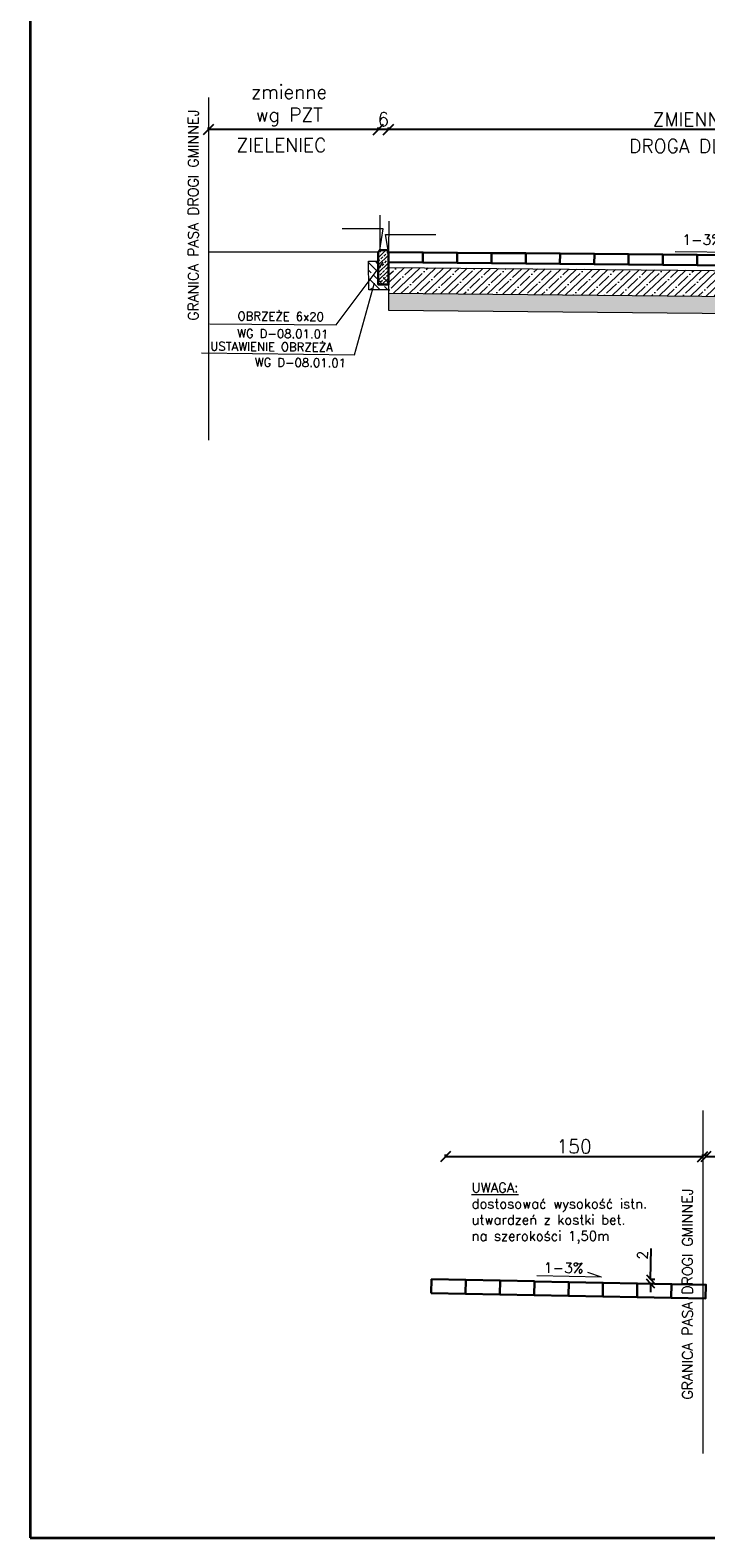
# Model space of a CAD drawing. Header units: metres. Extents: x 8462340 to 8469377, y 5710371 to 5712927.
# Tile 1 of 31: x 8462340 to 8462734, y 5710371 to 5711250. Entities that reach past the tile are written whole.
import ezdxf

# ---------------------------------------------------------------- set-up
doc = ezdxf.new("R2010")
doc.units = ezdxf.units.M
doc.linetypes.add('4003', pattern=[3, 2, -1])
for name, color, linetype, lineweight in [('dim', 7, 'Continuous', 5), ('opisy do przekrojów', 1, 'Continuous', 5), ('PODRYS', 2, 'Continuous', 5)]:
    doc.layers.add(name, color=color, linetype=linetype, lineweight=lineweight)
doc.layers.add('GRANICA PASA', color=184, linetype='Continuous')
doc.styles.get("Standard").update_dxf_attribs({"font": 'simplex.shx'})
doc.dimstyles.new('drogi', dxfattribs={"dimtxt": 2, "dimasz": 1, "dimexe": 0.18, "dimexo": 0.0625, "dimgap": 0.5, "dimtad": 1, "dimdec": 1, "dimzin": 0, "dimdsep": 46, "dimtxsty": 'Standard', "dimblk": 'OBLIQUE', "dimcen": 0.09, "dimaunit": 1, "dimadec": 0, "dimazin": 0, "dimtfac": 1, "dimtdec": 1, "dimtofl": 0, "dimtmove": 0, "dimatfit": 3, "dimfxl": 1, "dimtolj": 1, "dimtzin": 0, "dimarcsym": 0})
doc.dimstyles.new('ISO-25', dxfattribs={"dimtxt": 2.5, "dimasz": 2.5, "dimexe": 1.25, "dimexo": 0.625, "dimtad": 1, "dimtxsty": 'Standard', "dimcen": 2.5, "dimadec": 0, "dimazin": 0, "dimtfac": 1, "dimtmove": 0, "dimatfit": 3, "dimfxl": 1, "dimarcsym": 0})

# ---------------------------------------------------------------- blocks, each defined once
blk = doc.blocks.new('_Oblique')
at = {"color": 0, "linetype": 'ByBlock', "lineweight": -2}
blk.add_line((-0.5, -0.5), (0.5, 0.5), dxfattribs=at)
blk = doc.blocks.new('*D9427')
at = {"color": 0, "lineweight": -2, "transparency": 16777216}
for p, q in [((8462733.95, 5710592.82), (8462733.95, 5710594.45)), ((8462748.95, 5710593.2), (8462733.95, 5710593.2)), ((8462748.95, 5710593.05), (8462748.95, 5710594.45))]:
    blk.add_line(p, q, dxfattribs=at)
at = {"layer": 'Defpoints', "color": 0, "lineweight": 20, "transparency": 16777216}
for p in [(8462733.95, 5710593.2), (8462748.95, 5710526.54, 543.23), (8462733.95, 5710515.08, 543.23)]:
    blk.add_point(p, dxfattribs=at)
at = {"color": 0, "lineweight": -2, "transparency": 16777216, "xscale": 6, "yscale": 6, "zscale": 6, "rotation": 180}
blk.add_blockref('_Oblique', (8462733.95, 5710593.2), dxfattribs=at)
at = {"color": 0, "lineweight": -2, "transparency": 16777216, "xscale": 6, "yscale": 6, "zscale": 6}
blk.add_blockref('_Oblique', (8462748.95, 5710593.2), dxfattribs=at)
at = {"color": 0, "transparency": 16777216, "insert": (8462745.95, 5710599.2), "char_height": 8, "attachment_point": 5}
blk.add_mtext('15', dxfattribs=at)
blk = doc.blocks.new('*D9428')
at = {"color": 0, "lineweight": -2, "transparency": 16777216}
for p, q in [((8462582.13, 5710593.22), (8462582.13, 5710594.45)), ((8462732.13, 5710593.2), (8462582.13, 5710593.2)), ((8462732.13, 5710593), (8462732.13, 5710594.45))]:
    blk.add_line(p, q, dxfattribs=at)
at = {"layer": 'Defpoints', "color": 0, "lineweight": 20, "transparency": 16777216}
for p in [(8462582.13, 5710593.2), (8462582.13, 5710534.57, 543.23), (8462732.13, 5710523.97, 543.23)]:
    blk.add_point(p, dxfattribs=at)
at = {"color": 0, "lineweight": -2, "transparency": 16777216, "xscale": 6, "yscale": 6, "zscale": 6, "rotation": 180}
blk.add_blockref('_Oblique', (8462582.13, 5710593.2), dxfattribs=at)
at = {"color": 0, "lineweight": -2, "transparency": 16777216, "xscale": 6, "yscale": 6, "zscale": 6}
blk.add_blockref('_Oblique', (8462732.13, 5710593.2), dxfattribs=at)
at = {"color": 0, "transparency": 16777216, "insert": (8462657.13, 5710599.2), "char_height": 8, "attachment_point": 5}
blk.add_mtext('150', dxfattribs=at)
blk = doc.blocks.new('*D9435')
at = {"color": 0, "lineweight": -2, "transparency": 16777216}
for p, q in [((8462548.85, 5711192.05), (8462548.85, 5711193.54)), ((8462948.91, 5711192.29), (8462548.85, 5711192.29)), ((8462948.91, 5711191.86), (8462948.91, 5711193.54))]:
    blk.add_line(p, q, dxfattribs=at)
at = {"layer": 'Defpoints', "color": 0, "lineweight": 20, "transparency": 16777216}
for p in [(8462548.85, 5711192.29), (8462548.85, 5711120.85, 543.23), (8462948.91, 5711111.48, 543.23)]:
    blk.add_point(p, dxfattribs=at)
at = {"color": 0, "lineweight": -2, "transparency": 16777216, "xscale": 6, "yscale": 6, "zscale": 6, "rotation": 180}
blk.add_blockref('_Oblique', (8462548.85, 5711192.29), dxfattribs=at)
at = {"color": 0, "lineweight": -2, "transparency": 16777216, "xscale": 6, "yscale": 6, "zscale": 6}
blk.add_blockref('_Oblique', (8462948.91, 5711192.29), dxfattribs=at)
at = {"color": 0, "transparency": 16777216, "insert": (8462748.88, 5711198.29), "char_height": 8, "attachment_point": 5}
blk.add_mtext('ZMIENNE WG PZT', dxfattribs=at)
blk = doc.blocks.new('*D9436')
at = {"color": 0, "lineweight": -2, "transparency": 16777216}
for p, q in [((8462542.85, 5711192.14), (8462542.85, 5711193.54)), ((8462548.85, 5711192.29), (8462542.85, 5711192.29)), ((8462548.85, 5711192.14), (8462548.85, 5711193.54))]:
    blk.add_line(p, q, dxfattribs=at)
at = {"layer": 'Defpoints', "color": 0, "lineweight": 20, "transparency": 16777216}
for p in [(8462542.85, 5711192.29), (8462542.85, 5711125.4, 543.23), (8462548.85, 5711125.41, 543.23)]:
    blk.add_point(p, dxfattribs=at)
at = {"color": 0, "lineweight": -2, "transparency": 16777216, "xscale": 6, "yscale": 6, "zscale": 6, "rotation": 180}
blk.add_blockref('_Oblique', (8462542.85, 5711192.29), dxfattribs=at)
at = {"color": 0, "lineweight": -2, "transparency": 16777216, "xscale": 6, "yscale": 6, "zscale": 6}
blk.add_blockref('_Oblique', (8462548.85, 5711192.29), dxfattribs=at)
at = {"color": 0, "transparency": 16777216, "insert": (8462545.85, 5711198.29), "char_height": 8, "attachment_point": 5}
blk.add_mtext('6', dxfattribs=at)
blk = doc.blocks.new('*D9437')
at = {"color": 0, "lineweight": -2, "transparency": 16777216}
for p, q in [((8462443.85, 5711192.3), (8462443.85, 5711193.54)), ((8462542.85, 5711192.29), (8462443.85, 5711192.29)), ((8462542.85, 5711192.1), (8462542.85, 5711193.54))]:
    blk.add_line(p, q, dxfattribs=at)
at = {"layer": 'Defpoints', "color": 0, "lineweight": 20, "transparency": 16777216}
for p in [(8462443.85, 5711192.29), (8462443.85, 5711133.45, 543.23), (8462542.85, 5711123.51, 543.23)]:
    blk.add_point(p, dxfattribs=at)
at = {"color": 0, "lineweight": -2, "transparency": 16777216, "xscale": 6, "yscale": 6, "zscale": 6, "rotation": 180}
blk.add_blockref('_Oblique', (8462443.85, 5711192.29), dxfattribs=at)
at = {"color": 0, "lineweight": -2, "transparency": 16777216, "xscale": 6, "yscale": 6, "zscale": 6}
blk.add_blockref('_Oblique', (8462542.85, 5711192.29), dxfattribs=at)
at = {"color": 0, "transparency": 16777216, "insert": (8462490.91, 5711206.29), "char_height": 8, "attachment_point": 5}
blk.add_mtext('zmienne\\Pwg PZT', dxfattribs=at)
blk = doc.blocks.new('*D9523')
at = {"layer": 'Defpoints', "color": 0, "lineweight": 20, "transparency": 16777216}
for p in [(8462701.76, 5710521.7), (8462733.95, 5710518.55), (8462734, 5710521.07)]:
    blk.add_point(p, dxfattribs=at)
at = {"layer": 'dim', "color": 0, "lineweight": -2, "transparency": 16777216}
for p, q in [((8462701.76, 5710521.7), (8462702.11, 5710539.69)), ((8462704.26, 5710521.65), (8462701.67, 5710521.7)), ((8462704.21, 5710519.13), (8462701.62, 5710519.18)), ((8462701.71, 5710519.18), (8462701.62, 5710514.18))]:
    blk.add_line(p, q, dxfattribs=at)
at = {"layer": 'dim', "color": 0, "lineweight": -2, "transparency": 16777216, "xscale": 5, "yscale": 5, "zscale": 5}
for p, rotation in [((8462701.71, 5710519.18), 88.88543672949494), ((8462701.76, 5710521.7), 268.885436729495)]:
    blk.add_blockref('_Oblique', p, dxfattribs=dict(at, rotation=rotation))
at = {"layer": 'dim', "color": 0, "lineweight": 20, "transparency": 16777216, "insert": (8462697.04, 5710535.79), "char_height": 6, "attachment_point": 5, "rotation": 88.88544}
blk.add_mtext('\\A1;\\A1;2', dxfattribs=at)

msp = doc.modelspace()

# ---------------------------------------------------------------- hatches: boundary and pattern name
at = {"layer": 'dim', "lineweight": 5}
h = msp.add_hatch(dxfattribs=at)
h.set_pattern_fill('ANSI33', color=256, scale=0.5, angle=89.41592, style=0)
h.set_pattern_definition([(44.415916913, (13065455.843, 82182.587), (2.2220612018, -2.2678335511), []), (44.415916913, (13065455.866, 82184.832), (2.2220612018, -2.2678335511), [1.5875, -0.79375])])
h.paths.add_polyline_path([(8462543.85, 5711121.84), (8462547.85, 5711121.85), (8462548.85, 5711120.85), (8462548.88, 5711101.85), (8462542.88, 5711101.84), (8462542.85, 5711120.84)])
h = msp.add_hatch(dxfattribs=at)
h.set_pattern_fill('ANSI33', color=256, angle=359.41592, style=0)
h.set_pattern_definition([(134.41591691, (13065455.905, 82186.781), (4.535667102, 4.4441224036), []), (134.41591691, (13065451.415, 82186.8266), (4.535667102, 4.4441224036), [3.175, -1.5875])])
h.paths.add_polyline_path([(8462548.94, 5711106.04), (8462548.95, 5711098.88), (8462537.32, 5711098.86), (8462537.29, 5711115.53), (8462542.93, 5711115.53), (8462542.94, 5711106.03)])
h = msp.add_hatch(dxfattribs=at)
h.set_pattern_fill('ANSI35', color=256, angle=358.60616, style=0)
h.set_pattern_definition([(43.60615588, (-206387.52, 324962.557), (-4.3795781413, 4.598020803), []), (43.60615588, (-206383.0315, 324962.448), (-4.3795781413, 4.598020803), [7.9375, -1.5875, 0, -1.5875])])
h.paths.add_polyline_path([(8462934.66, 5711103.15), (8462934.76, 5711093.18), (8462548.95, 5711096.85), (8462548.96, 5711111.85), (8462949.01, 5711108.04), (8462949.1, 5711106.26), (8462949.03, 5711106.27), (8462934.63, 5711106.05)])
h = msp.add_hatch(dxfattribs=at)
h.set_pattern_fill('AR-SAND', color=256, scale=0.05, angle=358.70258, style=0)
h.set_pattern_definition([(36.202578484, (-197311.4863, 310384.726), (-0.02457374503, 2.4482502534), [0, -1.9304, 0, -2.159, 0, -2.06375]), (6.202578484, (-197311.4863, 310384.726), (2.3281931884, 3.5323153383), [0, -1.0414, 0, -1.7399, 0, -0.66675]), (326.202578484, (-197313.048, 310384.7613), (3.95411062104, -0.08236551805), [0, -0.635, 0, -2.286, 0, -2.9845]), (316.202578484, (-197313.048, 310384.7613), (3.8420417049, 1.0279173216), [0, -0.3175, 0, -1.4986, 0, -1.7145])])
h.paths.add_polyline_path([(8462934.76, 5711093.18), (8462934.87, 5711083.17), (8462548.95, 5711086.85), (8462549.14, 5711096.84)])

# ---------------------------------------------------------------- linework, layer by layer
for p, q in [((8462753.7, 5711120.6), (8462715.99, 5711121.04)), ((8462673, 5710523.02), (8462635.3, 5710523.85))]:
    msp.add_line(p, q, dxfattribs=at)
at = {"layer": 'dim', "lineweight": 15}
msp.add_line((8462673, 5710523.02), (8462665.09, 5710525.78), dxfattribs=at)
at = {"layer": 'dim', "lineweight": 20, "flags": 128}
for points in [[(8462443.91, 5711211.04), (8462443.91, 5711011.04)], [(8462542.85, 5711120.84), (8462443.91, 5711120.84)], [(8462548.92, 5711114.85), (8462948.97, 5711111.04)], [(8462548.96, 5711111.85), (8462949.01, 5711108.04)], [(8462548.95, 5711098.88), (8462548.95, 5711086.85)], [(8462548.95, 5711096.85), (8462934.76, 5711093.18)], [(8462548.95, 5711086.85), (8462934.87, 5711083.17)], [(8462732.13, 5710620.12), (8462732.13, 5710420.12)]]:
    msp.add_lwpolyline(points, dxfattribs=at)
at = {"layer": 'dim', "lineweight": 5, "flags": 128}
for points in [[(8462543.82, 5711142.27), (8462543.85, 5711121.84), (8462545.67, 5711134.4), (8462521.89, 5711134.41)], [(8462549.01, 5711138.93), (8462548.93, 5711120.85), (8462547.16, 5711131.07), (8462576.55, 5711131.08)], [(8462549.01, 5711138.93), (8462548.93, 5711120.85), (8462547.16, 5711131.07), (8462576.55, 5711131.08)]]:
    msp.add_lwpolyline(points, dxfattribs=at)
at = {"layer": 'dim', "lineweight": 30}
for points in [[(8462543.85, 5711121.84), (8462547.85, 5711121.85), (8462548.85, 5711120.85), (8462548.88, 5711101.85), (8462542.88, 5711101.84), (8462542.85, 5711120.84)], [(8462548.87, 5711114.85), (8462568.87, 5711114.66), (8462568.93, 5711120.66), (8462548.93, 5711120.85)], [(8462568.87, 5711114.66), (8462588.87, 5711114.47), (8462588.93, 5711120.47), (8462568.93, 5711120.66)], [(8462588.87, 5711114.47), (8462608.87, 5711114.28), (8462608.93, 5711120.28), (8462588.93, 5711120.47)], [(8462608.87, 5711114.28), (8462628.87, 5711114.09), (8462628.93, 5711120.09), (8462608.93, 5711120.28)], [(8462628.87, 5711114.09), (8462648.87, 5711113.9), (8462648.93, 5711119.9), (8462628.93, 5711120.09)], [(8462648.87, 5711113.9), (8462668.87, 5711113.71), (8462668.92, 5711119.71), (8462648.93, 5711119.9)], [(8462668.87, 5711113.71), (8462688.87, 5711113.52), (8462688.92, 5711119.52), (8462668.92, 5711119.71)], [(8462688.87, 5711113.52), (8462708.87, 5711113.33), (8462708.92, 5711119.33), (8462688.92, 5711119.52)], [(8462708.87, 5711113.33), (8462728.86, 5711113.14), (8462728.92, 5711119.14), (8462708.92, 5711119.33)], [(8462728.86, 5711113.14), (8462748.86, 5711112.95), (8462748.92, 5711118.95), (8462728.92, 5711119.14)]]:
    msp.add_lwpolyline(points, close=True, dxfattribs=at)
at = {"layer": 'dim', "lineweight": 5}
msp.add_lwpolyline([(8462548.93, 5711115.54), (8462548.95, 5711098.88), (8462537.32, 5711098.86), (8462537.29, 5711115.53), (8462542.93, 5711115.53)], dxfattribs=at)
at = {"layer": 'dim', "color": 252, "lineweight": 30}
for points in [[(8462573.8, 5710513.72), (8462593.8, 5710513.33), (8462593.95, 5710521.33), (8462573.96, 5710521.72)], [(8462593.8, 5710513.33), (8462613.79, 5710512.94), (8462613.95, 5710520.94), (8462593.95, 5710521.33)], [(8462613.79, 5710512.94), (8462633.79, 5710512.55), (8462633.95, 5710520.55), (8462613.95, 5710520.94)], [(8462633.81, 5710512.5), (8462653.81, 5710512.11), (8462653.96, 5710520.11), (8462633.97, 5710520.5)], [(8462653.81, 5710512.11), (8462673.8, 5710511.72), (8462673.96, 5710519.72), (8462653.96, 5710520.11)], [(8462673.8, 5710511.72), (8462693.8, 5710511.33), (8462693.95, 5710519.33), (8462673.96, 5710519.72)], [(8462693.8, 5710511.33), (8462713.79, 5710510.94), (8462713.95, 5710518.94), (8462693.95, 5710519.33)], [(8462713.79, 5710510.94), (8462733.79, 5710510.55), (8462733.95, 5710518.55), (8462713.95, 5710518.94)]]:
    msp.add_lwpolyline(points, close=True, dxfattribs=at)
at = {"layer": 'opisy do przekrojów', "lineweight": 15}
for p, q in [((8462518.45, 5711078.43), (8462545.84, 5711114.89)), ((8462528.97, 5711060.91), (8462540.68, 5711102.81)), ((8462444.75, 5711079.07), (8462518.45, 5711078.43)), ((8462439.82, 5711062.05), (8462528.97, 5711060.91))]:
    msp.add_line(p, q, dxfattribs=at)
at = {"layer": 'PODRYS', "color": 0, "lineweight": 35}
msp.add_lwpolyline([(8462339.89, 5710370.95), (8464340.6, 5710370.95), (8464340.6, 5711745.95), (8462339.89, 5711745.95)], close=True, dxfattribs=at)

# ---------------------------------------------------------------- texts
at = {"lineweight": 30}
for s, p in [('ZIELENIEC', (8462460.21, 5711179.19, 543.23)), ('DROGA DLA PIESZYCH ', (8462689.14, 5711178.63))]:
    msp.add_text(s, height=8, dxfattribs=at).set_placement(p)
at = {"linetype": 'Continuous', "lineweight": 30}
for p in [(8462720.16, 5711125.14), (8462639.41, 5710525.5)]:
    msp.add_text('1-3%%%', height=6, rotation=359.62314, dxfattribs=at).set_placement(p)
at = {"lineweight": 15, "insert": (8462597.34, 5710560.27, 548.03), "char_height": 5.6349, "width": 133.3856, "attachment_point": 4}
msp.add_mtext('{\\LUWAGA:\\P}dostosować wysokość istn. utwardzeń z kostki bet.\\Pna szerokości 1,50m', dxfattribs=at)
at = {"layer": 'GRANICA PASA', "color": 252, "linetype": '4003', "lineweight": 20}
for p in [(8462438, 5711080.83, 543.23), (8462726.22, 5710451.64, 543.23)]:
    msp.add_text('GRANICA PASA DROGI GMINNEJ', height=6, rotation=90, dxfattribs=at).set_placement(p)
at = {"layer": 'opisy do przekrojów', "lineweight": 15}
for s, p in [('OBRZEŻE 6x20', (8462460.82, 5711081.03)), ('WG D-08.01.01', (8462460.59, 5711070.94)), ('USTAWIENIE OBRZEŻA ', (8462444.95, 5711063.44)), ('WG D-08.01.01', (8462470.9, 5711054.09))]:
    msp.add_text(s, height=5, rotation=359.50251, dxfattribs=at).set_placement(p)

# ---------------------------------------------------------------- dimensions: what is measured, and where the dimension line sits
dim = msp.add_linear_dim(base=(8462443.85, 5711192.29), p1=(8462542.85, 5711123.51, 543.23), p2=(8462443.85, 5711133.45, 543.23), text='zmienne\\Pwg PZT', dimstyle='ISO-25', override={"dimtxt": 8, "dimasz": 6, "dimgap": 2, "dimdec": 0, "dimblk": 'Oblique', "dimblk1": 'Oblique', "dimblk2": 'Oblique', "dimldrblk": 'Oblique', "dimfxl": 10, "dimfxlon": 1})
dim.commit()
dim.dimension.update_dxf_attribs({"geometry": '*D9437', "text_midpoint": (8462490.91, 5711192.29), "dimtype": 160})
dim = msp.add_linear_dim(base=(8462548.85, 5711192.29, -543.23), p1=(8462948.91, 5711111.48), p2=(8462548.85, 5711120.85), text='ZMIENNE WG PZT', dimstyle='ISO-25', override={"dimtxt": 8, "dimasz": 6, "dimgap": 2, "dimdec": 0, "dimblk": 'Oblique', "dimblk1": 'Oblique', "dimblk2": 'Oblique', "dimldrblk": 'Oblique', "dimfxl": 10, "dimfxlon": 1})
dim.commit()
dim.dimension.update_dxf_attribs({"geometry": '*D9435', "text_midpoint": (8462748.88, 5711198.29, -543.23)})
for base, p1, p2, picture, middle in [((8462542.85, 5711192.29), (8462548.85, 5711125.41, 543.23), (8462542.85, 5711125.4, 543.23), '*D9436', (8462545.85, 5711192.29)), ((8462582.13, 5710593.2), (8462732.13, 5710523.97, 543.23), (8462582.13, 5710534.57, 543.23), '*D9428', (8462657.13, 5710593.2)), ((8462733.95, 5710593.2), (8462748.95, 5710526.54, 543.23), (8462733.95, 5710515.08, 543.23), '*D9427', (8462745.95, 5710593.2))]:
    dim = msp.add_linear_dim(base=base, p1=p1, p2=p2, dimstyle='ISO-25', override={"dimtxt": 8, "dimasz": 6, "dimgap": 2, "dimdec": 0, "dimblk": 'Oblique', "dimblk1": 'Oblique', "dimblk2": 'Oblique', "dimldrblk": 'Oblique', "dimfxl": 10, "dimfxlon": 1})
    dim.commit()
    dim.dimension.update_dxf_attribs({"geometry": picture, "text_midpoint": middle, "dimtype": 160})
at = {"layer": 'dim', "lineweight": 20}
dim = msp.add_linear_dim(base=(8462701.76, 5710521.7), p1=(8462733.95, 5710518.55), p2=(8462734, 5710521.07), angle=88.88544, text='\\A1;2', dimstyle='drogi', override={"dimscale": 0.5, "dimtxt": 12, "dimasz": 10, "dimgap": 4, "dimfxl": 5, "dimfxlon": 1}, dxfattribs=at)
dim.commit()
dim.dimension.update_dxf_attribs({"geometry": '*D9523', "text_midpoint": (8462702.04, 5710535.69), "dimtype": 161})

doc.saveas('drawing.dxf')
